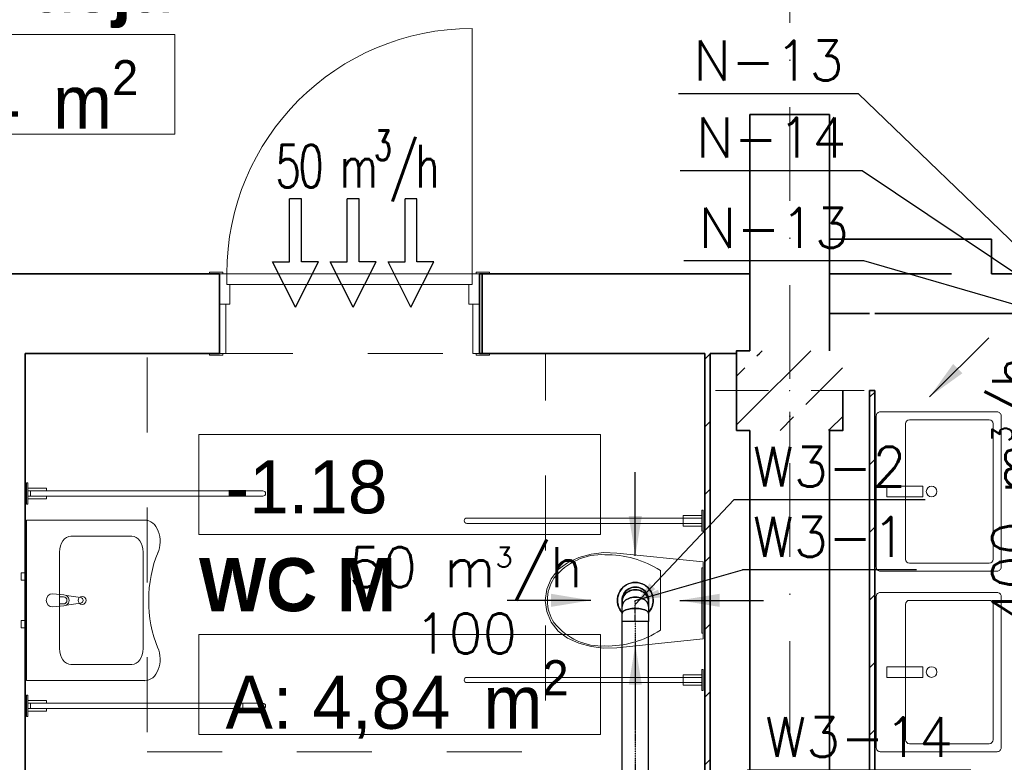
# Model space of a CAD drawing. Header units: millimetres. Extents: x -8078 to 241103, y -4319 to 602442.
# Tile 93 of 148: x 101070 to 104778, y 250442 to 253239. Entities that reach past the tile are written whole.
import ezdxf

# ---------------------------------------------------------------- set-up
doc = ezdxf.new("R2010")
doc.units = ezdxf.units.MM
doc.header["$MEASUREMENT"] = 0
for name, pattern in [('DASHDOT', [1, 0.5, -0.25, 0, -0.25]), ('Kropki i Kreski', [6.702778, 3.527778, -1.763889, 0, -1.411111]), ('Przerywana', [5.644444, 2.822222, -2.822222])]:
    doc.linetypes.add(name, pattern=pattern)
for name, color, linetype in [('#IS_wentylacja_opisy_bud', 7, 'Continuous'), ('#podkład', 252, 'Continuous'), ('- strefy pomieszczeń', 7, 'Continuous'), ('2D - Ogólne', 7, 'Continuous'), ('Drzwi Archicad', 7, 'Continuous'), ('FLUID-N-150-ARRGR', 7, 'Continuous'), ('FLUID-N-150-NUM', 7, 'Continuous'), ('FLUID-W3', 7, 'Continuous'), ('FLUID-W3-150-ARRGR', 7, 'Continuous'), ('FLUID-W3-150-NUM', 7, 'Continuous'), ('FLUID-W3-SYM', 7, 'Continuous'), ('Konstrukcja - Siatka mod', 7, 'Continuous'), ('Konstrukcja - Słupy', 7, 'Continuous'), ('Konstrukcja - Ściany działowe', 7, 'Continuous'), ('Konstrukcja - Ściany nośne wew..P', 7, 'Continuous'), ('Wnętrze - Wyposażenie', 7, 'Continuous')]:
    doc.layers.add(name, color=color, linetype=linetype)
doc.styles.add('FDBES', font='simplex.shx')
doc.styles.add('STYL_AUTOMATYCZNY_6', font='txt')
doc.styles.add('STYL_AUTOMATYCZNY_9', font='txt')
doc.dimstyles.new('FDBES', dxfattribs={"dimscale": 50, "dimtxt": 4, "dimasz": 2.5, "dimexe": 0.8, "dimexo": 2, "dimgap": 1, "dimtad": 1, "dimdsep": 46, "dimtxsty": 'FDBES', "dimcen": 2.5, "dimclrd": 4, "dimclre": 5, "dimadec": 0, "dimazin": 0, "dimtfac": 1, "dimtmove": 0, "dimatfit": 3, "dimfxl": 1, "dimarcsym": 0})
pattern_1 = [(45, (-208051.03, 747718.21), (-127.27922, 127.27922), [])]
pattern_2 = [(45, (-208051.03, 747718.2), (-183.84776, 183.84776), []), (45, (-208142.95, 747810.13), (-183.84776, 183.84776), [195, -65])]

# ---------------------------------------------------------------- blocks, each defined once
blk = doc.blocks.new('dtrrtert')
at = {"color": 7}
for p, q in [((-495309391.2, -636075571.1), (-495309391.2, -636075334.3)), ((-495309346.3, -636075334.3), (-495309391.2, -636075334.3)), ((-495309346.3, -636075571.1), (-495309346.3, -636075334.3)), ((-495309173.6, -636075571.1), (-495309173.6, -636075334.3)), ((-495309128.7, -636075334.3), (-495309173.6, -636075334.3)), ((-495309128.7, -636075571.1), (-495309128.7, -636075334.3)), ((-495308956, -636075571.1), (-495308956, -636075334.3)), ((-495308911.1, -636075334.3), (-495308956, -636075334.3)), ((-495308911.1, -636075571.1), (-495308911.1, -636075334.3)), ((-495309368.8, -636075742.5), (-495309455.2, -636075571.1)), ((-495309455.2, -636075571.1), (-495309391.2, -636075571.1)), ((-495309368.8, -636075742.5), (-495309282.3, -636075571.1)), ((-495309282.3, -636075571.1), (-495309346.3, -636075571.1)), ((-495309151.2, -636075742.5), (-495309237.6, -636075571.1)), ((-495309237.6, -636075571.1), (-495309173.6, -636075571.1)), ((-495309151.2, -636075742.5), (-495309064.7, -636075571.1)), ((-495309064.7, -636075571.1), (-495309128.7, -636075571.1)), ((-495308933.6, -636075742.5), (-495309020, -636075571.1)), ((-495309020, -636075571.1), (-495308956, -636075571.1)), ((-495308933.6, -636075742.5), (-495308847.1, -636075571.1)), ((-495308847.1, -636075571.1), (-495308911.1, -636075571.1))]:
    blk.add_line(p, q, dxfattribs=at)
blk = doc.blocks.new('SDFGHB')
at = {"layer": 'Konstrukcja - Słupy', "linetype": 'Continuous', "lineweight": 25}
h = blk.add_hatch(dxfattribs=at)
h.set_pattern_fill('Beton_zbrojony_0001', color=252, style=0, pattern_type=2)
h.set_pattern_definition(pattern_2)
h.paths.add_polyline_path([(43427.6, 463670.6), (43377.6, 463670.6), (43377.6, 463370.6), (43427.6, 463370.6), (43427.6, 463660.5)])
h = blk.add_hatch(dxfattribs=at)
h.set_pattern_fill('Beton_zbrojony_0001', color=252, style=0, pattern_type=2)
h.set_pattern_definition(pattern_2)
h.paths.add_polyline_path([(43727.6, 463670.6), (43427.6, 463670.6), (43427.6, 463660.5), (43727.6, 463660.5)])
h = blk.add_hatch(dxfattribs=at)
h.set_pattern_fill('Beton_zbrojony_0001', color=252, style=0, pattern_type=2)
h.set_pattern_definition(pattern_2)
h.paths.add_polyline_path([(43427.6, 463660.5), (43427.6, 463370.6), (43727.6, 463370.6), (43727.6, 463520.5), (43727.6, 463660.5)])
h = blk.add_hatch(dxfattribs=at)
h.set_pattern_fill('Beton_zbrojony_0001', color=252, style=0, pattern_type=2)
h.set_pattern_definition(pattern_2)
h.paths.add_polyline_path([(43727.6, 463520.5), (43777.6, 463520.5), (43777.6, 463670.6), (43727.6, 463670.6), (43727.6, 463660.5)])
h = blk.add_hatch(dxfattribs=at)
h.set_pattern_fill('Beton_zbrojony_0001', color=252, style=0, pattern_type=2)
h.set_pattern_definition(pattern_2)
h.paths.add_polyline_path([(43777.6, 463520.5), (43727.6, 463520.5), (43727.6, 463370.6), (43777.6, 463370.6)])
at = {"layer": 'Konstrukcja - Ściany działowe', "linetype": 'Continuous', "lineweight": 13}
h = blk.add_hatch(dxfattribs=at)
h.set_pattern_fill('Bloczki_ceramiczne_0001', color=252, style=0, pattern_type=2)
h.set_pattern_definition(pattern_1)
h.paths.add_polyline_path([(43277.6, 461800.5), (43277.6, 463660.5), (43257.6, 463660.5), (43257.6, 461800.5)])
h = blk.add_hatch(dxfattribs=at)
h.set_pattern_fill('Bloczki_ceramiczne_0001', color=252, style=0, pattern_type=2)
h.set_pattern_definition(pattern_1)
h.paths.add_polyline_path([(43877.6, 460720.5), (43897.6, 460720.5), (43897.6, 463520.5), (43877.6, 463520.5)])
at = {"layer": '- strefy pomieszczeń', "color": 252, "linetype": 'Continuous', "lineweight": 13, "ltscale": 100}
for p, q in [((39583.3, 464862.2), (41262, 464862.2)), ((41262, 464862.2), (41262, 464485.8)), ((41262, 464485.8), (39583.3, 464485.8)), ((41352.7, 463354.9), (42864.8, 463354.9)), ((41352.7, 462978.4), (41352.7, 463354.9)), ((42864.8, 463354.9), (42864.8, 462978.4)), ((42864.8, 462978.4), (41352.7, 462978.4)), ((41352.7, 462602), (42864.8, 462602)), ((41352.7, 462225.5), (41352.7, 462602)), ((42864.8, 462602), (42864.8, 462225.5)), ((42864.8, 462225.5), (41352.7, 462225.5))]:
    blk.add_line(p, q, dxfattribs=at)
at = {"color": 252, "linetype": 'Continuous', "lineweight": 35, "ltscale": 100, "flags": 128}
for points in [[(42419.4, 463960.5), (42409.4, 463960.5)], [(42409.4, 463660.5), (42409.4, 463960.5)], [(42409.4, 463660.5), (42419.4, 463660.5)]]:
    blk.add_lwpolyline(points, dxfattribs=at)
at = {"layer": '2D - Ogólne', "color": 252, "linetype": 'Przerywana', "lineweight": 13, "ltscale": 100, "flags": 128}
blk.add_lwpolyline([(41157.4, 462160.5), (42657.4, 462160.5), (42657.4, 463660.5), (41157.4, 463660.5)], close=True, dxfattribs=at)
at = {"layer": 'Drzwi Archicad', "color": 252, "linetype": 'Continuous', "lineweight": 13, "ltscale": 100}
for p, q in [((42381.4, 463960.5), (42381.4, 464884.5)), ((41392.4, 463960.5), (41392.4, 463966.5)), ((41392.4, 463966.5), (41442.4, 463966.5)), ((41442.4, 463960.5), (41392.4, 463960.5)), ((41457.4, 463960.5), (41429.4, 463960.5)), ((41429.4, 463960.5), (41429.4, 463845.5)), ((41442.4, 463966.5), (41442.4, 463960.5)), ((41457.4, 463920.5), (41457.4, 463960.5)), ((41457.4, 463960.5), (42381.4, 463960.5)), ((41457.4, 463920.5), (41457.4, 463960.5)), ((42409.4, 463960.5), (42381.4, 463960.5)), ((42381.4, 463960.5), (42381.4, 463920.5)), ((42381.4, 463960.5), (42381.4, 463920.5)), ((42396.4, 463966.5), (42446.4, 463966.5)), ((42396.4, 463960.5), (42396.4, 463966.5)), ((42446.4, 463960.5), (42396.4, 463960.5)), ((42409.4, 463845.5), (42409.4, 463960.5)), ((42446.4, 463966.5), (42446.4, 463960.5)), ((41469.4, 463920.5), (41457.4, 463920.5)), ((42381.4, 463920.5), (41457.4, 463920.5)), ((41469.4, 463845.5), (41469.4, 463920.5)), ((42381.4, 463920.5), (42369.4, 463920.5)), ((42369.4, 463920.5), (42369.4, 463845.5)), ((41429.4, 463660.5), (41429.4, 463845.5)), ((41429.4, 463845.5), (41454.4, 463845.5)), ((41429.4, 463845.5), (41469.4, 463845.5)), ((41454.4, 463845.5), (41454.4, 463660.5)), ((42369.4, 463845.5), (42409.4, 463845.5)), ((42384.4, 463660.5), (42384.4, 463845.5)), ((42384.4, 463845.5), (42409.4, 463845.5)), ((42409.4, 463845.5), (42409.4, 463660.5)), ((41392.4, 463654.5), (41392.4, 463660.5)), ((41392.4, 463660.5), (41442.4, 463660.5)), ((41442.4, 463654.5), (41392.4, 463654.5)), ((41454.4, 463660.5), (41429.4, 463660.5)), ((41442.4, 463660.5), (41442.4, 463654.5)), ((42409.4, 463660.5), (42384.4, 463660.5)), ((42396.4, 463660.5), (42446.4, 463660.5)), ((42396.4, 463654.5), (42396.4, 463660.5)), ((42446.4, 463654.5), (42396.4, 463654.5)), ((42446.4, 463660.5), (42446.4, 463654.5))]:
    blk.add_line(p, q, dxfattribs=at)
at = {"layer": 'Drzwi Archicad', "color": 252, "linetype": 'Continuous', "lineweight": 35, "ltscale": 100}
for p, q in [((43427.6, 464560.5), (43727.6, 464560.5)), ((41429.4, 463960.5), (41392.4, 463960.5)), ((41429.4, 463960.5), (41392.4, 463960.5)), ((41429.4, 463960.5), (41429.4, 463845.5)), ((41429.4, 463960.5), (41429.4, 463845.5)), ((42409.4, 463960.5), (42409.4, 463845.5)), ((42409.4, 463960.5), (42409.4, 463845.5)), ((42409.4, 463960.5), (42446.4, 463960.5)), ((42409.4, 463960.5), (42446.4, 463960.5)), ((41429.4, 463845.5), (41429.4, 463660.5)), ((41429.4, 463845.5), (41429.4, 463660.5)), ((42409.4, 463845.5), (42409.4, 463660.5)), ((42409.4, 463845.5), (42409.4, 463660.5)), ((41429.4, 463660.5), (41392.4, 463660.5)), ((41429.4, 463660.5), (41392.4, 463660.5)), ((42409.4, 463660.5), (42446.4, 463660.5)), ((42409.4, 463660.5), (42446.4, 463660.5))]:
    blk.add_line(p, q, dxfattribs=at)
at = {"layer": 'Drzwi Archicad', "color": 252, "linetype": 'Continuous', "lineweight": 13, "ltscale": 100}
blk.add_arc((42381.4, 463960.5), 924, 90, 180, dxfattribs=at)
at = {"layer": 'Konstrukcja - Siatka mod', "color": 252, "linetype": 'Kropki i Kreski', "lineweight": 13, "ltscale": 100}
blk.add_line((43577.6, 457531.6), (43577.6, 474496.4), dxfattribs=at)
at = {"layer": 'Konstrukcja - Słupy', "color": 252, "linetype": 'Continuous', "lineweight": 0, "ltscale": 100}
for p, q in [((43577.6, 463600.6), (43577.6, 463750.6)), ((43497.6, 463520.6), (43297.6, 463520.6)), ((43657.6, 463520.6), (43857.6, 463520.6)), ((43577.6, 463440.6), (43577.6, 463290.6))]:
    blk.add_line(p, q, dxfattribs=at)
at = {"layer": 'Konstrukcja - Słupy', "color": 252, "linetype": 'Continuous', "lineweight": 35, "ltscale": 100, "flags": 128}
for points in [[(43427.6, 463670.6), (43377.6, 463670.6), (43377.6, 463370.6), (43427.6, 463370.6)], [(43727.6, 463370.6), (43777.6, 463370.6), (43777.6, 463520.5)]]:
    blk.add_lwpolyline(points, dxfattribs=at)
at = {"layer": 'Konstrukcja - Słupy', "color": 252, "linetype": 'Continuous', "lineweight": 0, "ltscale": 100}
blk.add_point((43577.6, 463520.6), dxfattribs=at)
at = {"layer": 'Konstrukcja - Ściany działowe', "color": 252, "linetype": 'Continuous', "lineweight": 35, "ltscale": 100, "flags": 128}
for points in [[(44737.6, 463960.5), (44337.6, 463960.5)], [(44337.6, 463810.5), (44737.6, 463810.5)], [(43257.6, 463660.5), (43257.6, 461800.5)], [(43277.6, 461800.5), (43277.6, 463660.5)], [(43897.6, 463520.5), (43877.6, 463520.5)], [(43877.6, 463520.5), (43877.6, 460720.5)], [(43897.6, 460720.5), (43897.6, 463520.5)]]:
    blk.add_lwpolyline(points, dxfattribs=at)
at = {"layer": 'Konstrukcja - Ściany nośne wew..P', "color": 252, "linetype": 'Continuous', "lineweight": 35, "ltscale": 100}
for p, q in [((43427.6, 464560.5), (43727.6, 464560.5)), ((41429.4, 463960.5), (41392.4, 463960.5)), ((41429.4, 463960.5), (41429.4, 463845.5)), ((42419.4, 463960.5), (42419.4, 463660.5)), ((42419.4, 463960.5), (42446.4, 463960.5)), ((43427.6, 463960.5), (43427.6, 463670.6)), ((43427.6, 463960.5), (43427.6, 463670.6)), ((43727.6, 463670.6), (43727.6, 463960.5)), ((43727.6, 463670.6), (43727.6, 463960.5)), ((41429.4, 463845.5), (41429.4, 463660.5)), ((41429.4, 463660.5), (41392.4, 463660.5)), ((42419.4, 463660.5), (42446.4, 463660.5))]:
    blk.add_line(p, q, dxfattribs=at)
at = {"layer": 'Konstrukcja - Ściany nośne wew..P', "color": 252, "linetype": 'Continuous', "lineweight": 35, "ltscale": 100, "flags": 128}
for points in [[(43427.6, 464560.5), (43427.6, 463960.5)], [(43727.6, 463960.5), (43727.6, 464560.5)], [(44337.6, 464090.5), (43727.6, 464090.5)], [(43727.6, 464090.5), (43727.6, 463810.5)], [(44337.6, 463960.5), (44337.6, 464090.5)], [(41429.4, 463960.5), (39884, 463960.5)], [(43427.6, 463960.5), (42419.4, 463960.5)], [(43727.6, 463670.6), (43727.6, 463960.5)], [(44186.3, 463960.5), (43727.6, 463960.5)], [(43727.6, 463810.5), (43877.6, 463810.5)], [(43897.6, 463810.5), (44337.6, 463810.5)], [(40697.6, 463660.5), (41429.4, 463660.5)], [(40697.6, 461440.5), (40697.6, 463660.5)], [(42419.4, 463660.5), (43257.6, 463660.5)], [(43277.6, 463660.5), (43377.6, 463660.5)], [(43427.6, 463370.6), (43427.6, 459210.4)], [(43727.6, 459210.4), (43727.6, 463370.6)]]:
    blk.add_lwpolyline(points, dxfattribs=at)
at = {"layer": 'Wnętrze - Wyposażenie', "color": 252, "linetype": 'Continuous', "lineweight": 13, "ltscale": 100}
for p, q in [((44013.5, 462885.5), (44013.5, 463395.5)), ((44028.5, 463410.5), (44328.5, 463410.5)), ((44343.5, 463395.5), (44343.5, 462885.5)), ((41149, 463033), (40703.6, 463033)), ((40703.6, 463033), (40703.6, 462428)), ((40870.6, 462972.5), (41099.5, 462972.5)), ((40827.3, 462912), (40827.3, 462549)), ((41142.8, 462912), (41142.8, 462549)), ((44328.5, 462870.5), (44028.5, 462870.5)), ((43090.7, 462842.5), (43090.7, 462730.5)), ((40842, 462744.1), (40827.1, 462744.1)), ((40827.1, 462744.1), (40827.1, 462716.9)), ((43090.7, 462730.5), (43090.7, 462618.4)), ((44028.5, 462730.5), (44328.5, 462730.5)), ((40827.1, 462716.9), (40842, 462716.9)), ((44013.5, 462205.5), (44013.5, 462715.5)), ((44343.5, 462715.5), (44343.5, 462205.5)), ((41099.5, 462488.5), (40870.6, 462488.5)), ((40703.6, 462428), (41149, 462428)), ((44328.5, 462190.5), (44028.5, 462190.5))]:
    blk.add_line(p, q, dxfattribs=at)
at = {"layer": 'Wnętrze - Wyposażenie', "color": 252, "linetype": 'Continuous', "lineweight": 13, "ltscale": 100, "flags": 128}
for points in [[(43903.5, 462855.5), (43903.5, 463425.5, -0.414214), (43918.5, 463440.5), (44358.5, 463440.5, -0.414214), (44373.5, 463425.5), (44373.5, 462855.5, -0.414214), (44358.5, 462840.5), (43918.5, 462840.5, -0.414214)], [(43246.6, 463020.5), (43246.6, 463040.5), (42361.6, 463040.5, 1), (42361.6, 463020.5)], [(40802.2, 462755.5), (40844.2, 462751.5, -0.12102), (40853.7, 462748.2), (40906.6, 462741.6, -0.882566), (40906.6, 462719.4), (40853.7, 462712.7, -0.12102), (40844.2, 462709.5), (40802.2, 462705.5, -1)], [(43903.5, 462175.5), (43903.5, 462745.5, -0.414214), (43918.5, 462760.5), (44358.5, 462760.5, -0.414214), (44373.5, 462745.5), (44373.5, 462175.5, -0.414214), (44358.5, 462160.5), (43918.5, 462160.5, -0.414214)], [(43246.6, 462420.5), (43246.6, 462440.5), (42361.6, 462440.5, 1), (42361.6, 462420.5)]]:
    blk.add_lwpolyline(points, format="xyb", close=True, dxfattribs=at)
for points in [[(40703.4, 463093), (40703.4, 463173)], [(40703.4, 463173), (40708.4, 463173)], [(40708.4, 463173), (40708.4, 463093)], [(40778.4, 463153), (40776.2, 463153), (40769.7, 463153), (40759.9, 463153), (40748.4, 463153), (40708.4, 463153)], [(40778.4, 463143), (40776.2, 463143), (40769.7, 463143), (40759.9, 463143), (40748.4, 463143), (40708.4, 463143)], [(40708.4, 463123), (40708.4, 463123.7), (40708.4, 463125.9), (40708.4, 463129.1), (40708.4, 463133), (40708.4, 463136.8), (40708.4, 463140), (40708.4, 463142.2), (40708.4, 463143)], [(41518.4, 463143), (40708.4, 463143)], [(40718.4, 463143), (40718.4, 463123)], [(40778.4, 463153), (40778.4, 463143)], [(41518.4, 463143), (40778.4, 463143)], [(41518.4, 463123), (41518.4, 463123.7), (41518.4, 463125.9), (41518.4, 463129.2), (41518.4, 463133), (41518.4, 463136.8), (41518.4, 463140.1), (41518.4, 463142.2), (41518.4, 463143)], [(41518.4, 463123), (41518.4, 463123.7), (41518.4, 463125.9), (41518.4, 463129.2), (41518.4, 463133), (41518.4, 463136.8), (41518.4, 463140.1), (41518.4, 463142.2), (41518.4, 463143)], [(41593.4, 463143), (41587.7, 463143), (41571.5, 463143), (41547.1, 463143), (41518.4, 463143)], [(41518.4, 463123), (41518.4, 463123.7), (41518.4, 463125.9), (41518.4, 463129.2), (41518.4, 463133), (41518.4, 463136.8), (41518.4, 463140.1), (41518.4, 463142.2), (41518.4, 463143)], [(41593.4, 463123), (41597.3, 463123.8), (41600.5, 463125.9), (41602.7, 463129.2), (41603.4, 463133), (41602.7, 463136.8), (41600.5, 463140.1), (41597.3, 463142.2), (41593.4, 463143)], [(40708.4, 463093), (40703.4, 463093)], [(40778.4, 463123), (40776.2, 463123), (40769.7, 463123), (40759.9, 463123), (40748.4, 463123), (40708.4, 463123)], [(41518.4, 463123), (40708.4, 463123)], [(40778.4, 463113), (40776.2, 463113), (40769.7, 463113), (40759.9, 463113), (40748.4, 463113), (40708.4, 463113)], [(41518.4, 463123), (40778.4, 463123)], [(40778.4, 463123), (40778.4, 463113)], [(41593.4, 463123), (41587.7, 463123), (41571.5, 463123), (41547.1, 463123), (41518.4, 463123)], [(40703.5, 462293), (40703.5, 462373)], [(40703.5, 462373), (40708.5, 462373)], [(40708.5, 462373), (40708.5, 462293)], [(40778.5, 462353), (40776.2, 462353), (40769.7, 462353), (40759.9, 462353), (40748.5, 462353), (40708.5, 462353)], [(40778.5, 462353), (40778.5, 462343)], [(40778.5, 462343), (40776.2, 462343), (40769.7, 462343), (40759.9, 462343), (40748.5, 462343), (40708.5, 462343)], [(41518.5, 462343), (40708.5, 462343)], [(40708.5, 462323), (40708.5, 462323.7), (40708.5, 462325.9), (40708.5, 462329.1), (40708.5, 462333), (40708.5, 462336.8), (40708.5, 462340), (40708.5, 462342.2), (40708.5, 462343)], [(40778.5, 462323), (40776.2, 462323), (40769.7, 462323), (40759.9, 462323), (40748.5, 462323), (40708.5, 462323)], [(41518.5, 462323), (40708.5, 462323)], [(40778.5, 462313), (40776.2, 462313), (40769.7, 462313), (40759.9, 462313), (40748.5, 462313), (40708.5, 462313)], [(40718.5, 462343), (40718.5, 462323)], [(41518.5, 462343), (40778.5, 462343)], [(41518.5, 462323), (40778.5, 462323)], [(40778.5, 462323), (40778.5, 462313)], [(41518.5, 462323), (41518.5, 462323.7), (41518.5, 462325.9), (41518.5, 462329.2), (41518.5, 462333), (41518.5, 462336.8), (41518.5, 462340.1), (41518.5, 462342.2), (41518.5, 462343)], [(41518.5, 462323), (41518.5, 462323.7), (41518.5, 462325.9), (41518.5, 462329.2), (41518.5, 462333), (41518.5, 462336.8), (41518.5, 462340.1), (41518.5, 462342.2), (41518.5, 462343)], [(41593.5, 462343), (41587.8, 462343), (41571.5, 462343), (41547.2, 462343), (41518.5, 462343)], [(41518.5, 462323), (41518.5, 462323.7), (41518.5, 462325.9), (41518.5, 462329.2), (41518.5, 462333), (41518.5, 462336.8), (41518.5, 462340.1), (41518.5, 462342.2), (41518.5, 462343)], [(41593.5, 462323), (41587.8, 462323), (41571.5, 462323), (41547.2, 462323), (41518.5, 462323)], [(41593.5, 462323), (41597.3, 462323.8), (41600.5, 462325.9), (41602.7, 462329.2), (41603.5, 462333), (41602.7, 462336.8), (41600.5, 462340.1), (41597.3, 462342.2), (41593.5, 462343)], [(40708.5, 462293), (40703.5, 462293)]]:
    blk.add_lwpolyline(points, dxfattribs=at)
for points in [[(44078.5, 463120.5), (44078.5, 463160.5), (43943.5, 463160.5), (43943.5, 463120.5)], [(43246.6, 462990.5), (43246.6, 463070.5), (43251.6, 463070.5), (43251.6, 462990.5)], [(43246.6, 463010.5), (43176.6, 463010.5), (43176.6, 463050.5), (43246.6, 463050.5)], [(42830, 462556.2), (42783.8, 462569), (42740.1, 462588.5), (42705.6, 462614.9), (42679, 462648.9), (42662.3, 462688.3), (42656.6, 462730.5), (42662.3, 462772.7), (42679, 462812.1), (42705.6, 462846.1), (42740.1, 462872.4), (42783.8, 462892), (42830, 462904.7), (42877.8, 462910.4), (42925.8, 462908.8), (43251.6, 462875.5), (43251.6, 462585.5), (42925.8, 462552.2), (42877.8, 462550.6)], [(40703.4, 462834), (40703.4, 462807), (40683.4, 462807), (40683.4, 462834)], [(43251.6, 462853.5), (43251.6, 462607.5), (43246.6, 462607.5), (43246.6, 462853.5)], [(40703.4, 462654), (40703.4, 462627), (40683.4, 462627), (40683.4, 462654)], [(43246.6, 462390.5), (43246.6, 462470.5), (43251.6, 462470.5), (43251.6, 462390.5)], [(44078.5, 462440.5), (44078.5, 462480.5), (43943.5, 462480.5), (43943.5, 462440.5)], [(43246.6, 462410.5), (43176.6, 462410.5), (43176.6, 462450.5), (43246.6, 462450.5)]]:
    blk.add_lwpolyline(points, close=True, dxfattribs=at)
at = {"layer": 'Wnętrze - Wyposażenie', "color": 252, "linetype": 'Continuous', "lineweight": 13, "ltscale": 100}
for centre, radius in [((44111.7, 463140.5), 20), ((40912.7, 462730.5), 15), ((44111.7, 462460.5), 20)]:
    blk.add_circle(centre, radius, dxfattribs=at)
for centre, radius, start, end in [((44028.5, 463395.5), 15, 89.9991, 179.9991), ((44328.5, 463395.5), 15, 359.9991, 89.9991), ((44028.5, 462885.5), 15, 179.9991, 269.9991), ((44328.5, 462885.5), 15, 269.9991, 359.9991), ((40842, 462730.5), 13.6, 270, 90), ((40842.3, 462730.5), 21.1, 302.771, 57.229), ((44028.5, 462715.5), 15, 89.9991, 179.9991), ((44328.5, 462715.5), 15, 359.9991, 89.9991), ((44028.5, 462205.5), 15, 179.9991, 269.9991), ((44328.5, 462205.5), 15, 269.9991, 359.9991)]:
    blk.add_arc(centre, radius, start, end, dxfattribs=at)
for centre, major_axis, ratio, start_param, end_param in [((41149, 462952.7), (0, 80.3), 0.715611, 4.135517, 6.283185), ((40871.6, 462910.6), (0, 61.8), 0.715611, 0.021486, 1.549311), ((41098.5, 462910.6), (0, 61.8), 0.715611, 4.733875, 6.2617), ((41421.4, 462730.5), (0, 360.6), 0.715611, 1.043348, 2.094784), ((42868.2, 462638.5), (0, 264.2), 0.904427, 6.227458, 7.128046), ((42890.9, 462465), (0, 437.4), 0.904427, 5.753783, 6.306803), ((42793.5, 462729.6), (0, 142.5), 0.904427, 0.938292, 1.564935), ((42793.5, 462731.3), (0, 142.5), 0.904427, 1.576657, 2.203301), ((42868.3, 462822.5), (0, 264.2), 0.904427, 2.296735, 3.197324), ((42890.9, 462995.9), (0, 437.4), 0.904427, 3.117977, 3.670997), ((40871.6, 462550.3), (0, 61.8), 0.715611, 1.592282, 3.120107), ((41098.5, 462550.3), (0, 61.8), 0.715611, 3.163078, 4.690903), ((41149, 462508.2), (0, 80.3), 0.715611, 3.141593, 5.289261)]:
    blk.add_ellipse(centre, major_axis=major_axis, ratio=ratio, start_param=start_param, end_param=end_param, dxfattribs=at)
at = {"layer": '- strefy pomieszczeń', "color": 252, "linetype": 'Continuous', "lineweight": 13, "char_height": 200, "attachment_point": 1}
for s, insert, style in [('\\A1;{\\pql;\\pt0,500;\\fGeneva CE|b0|i0|c0|p0;\\W1.000000;-1.3\\fGeneva CE|b0|i0|c0|p0;\\W1.000000;\\A1{\\H.66x;\\S^  ;}\\fGeneva CE|b0|i0|c0|p0;\\W1.000000;\\fGeneva CE|b0|i0|c0|p0;\\W1.000000;\\A1{\\H.66x;\\S^  ;}}', (39683.3, 465518.3), 'STYL_AUTOMATYCZNY_6'), ('\\A1;{\\pql;\\pt0,500;\\fGeneva CE|b1|i0|c0|p0;\\W1.000000;Komunikacja\\fGeneva CE|b1|i0|c0|p0;\\W1.000000;\\A1{\\H.66x;\\S^  ;}\\fGeneva CE|b1|i0|c0|p0;\\W1.000000;\\fGeneva CE|b1|i0|c0|p0;\\W1.000000;\\A1{\\H.66x;\\S^  ;}}', (39583.3, 465146.3), 'STYL_AUTOMATYCZNY_9'), ('\\A1;{\\pql;\\pt0,500;\\fGeneva CE|b0|i0|c0|p0;\\W1.000000;A: 20,64\\fGeneva CE|b0|i0|c0|p0;\\W1.000000;\\A1{\\H.66x;\\S^  ;}\\fGeneva CE|b0|i0|c0|p0;\\W1.000000; m\\fGeneva CE|b0|i0|c0|p0;\\W1.000000;\\A1{\\H.66x;\\S2^  ;}}', (39683.3, 464765.3), 'STYL_AUTOMATYCZNY_6'), ('\\A1;{\\pql;\\pt0,500;\\fGeneva CE|b0|i0|c0|p0;\\W1.000000;-1.18\\fGeneva CE|b0|i0|c0|p0;\\W1.000000;\\A1{\\H.66x;\\S^  ;}\\fGeneva CE|b0|i0|c0|p0;\\W1.000000;\\fGeneva CE|b0|i0|c0|p0;\\W1.000000;\\A1{\\H.66x;\\S^  ;}}', (41452.7, 463258), 'STYL_AUTOMATYCZNY_6'), ('\\A1;{\\pql;\\pt0,500;\\fGeneva CE|b1|i0|c0|p0;\\W1.000000;WC M\\fGeneva CE|b1|i0|c0|p0;\\W1.000000;\\A1{\\H.66x;\\S^  ;}\\fGeneva CE|b1|i0|c0|p0;\\W1.000000;\\fGeneva CE|b1|i0|c0|p0;\\W1.000000;\\A1{\\H.66x;\\S^  ;}}', (41352.7, 462889.5), 'STYL_AUTOMATYCZNY_9'), ('\\A1;{\\pql;\\pt0,500;\\fGeneva CE|b0|i0|c0|p0;\\W1.000000;A: 4,84\\fGeneva CE|b0|i0|c0|p0;\\W1.000000;\\A1{\\H.66x;\\S^  ;}\\fGeneva CE|b0|i0|c0|p0;\\W1.000000; m\\fGeneva CE|b0|i0|c0|p0;\\W1.000000;\\A1{\\H.66x;\\S2^  ;}}', (41452.7, 462505.1), 'STYL_AUTOMATYCZNY_6')]:
    blk.add_mtext(s, dxfattribs=dict(at, insert=insert, style=style))
blk = doc.blocks.new('*U86087')
at = {"color": 14, "linetype": 'Continuous', "lineweight": -2}
for p, q in [((-677.5, 50), (-677.5, 49.8)), ((-677.5, 49.8), (-677.5, 0)), ((677.5, 49.8), (677.5, 50)), ((677.5, 0), (677.5, 49.8)), ((-677.5, 0), (-677.5, -49.8)), ((677.5, -49.8), (677.5, 0)), ((-677.5, -49.8), (-677.5, -50)), ((677.5, -50), (677.5, -49.8))]:
    blk.add_line(p, q, dxfattribs=at)
at = {"color": 0, "linetype": 'ByBlock', "lineweight": -2}
for p, q in [((677.5, 50), (-677.5, 50)), ((677.5, -50), (-677.5, -50))]:
    blk.add_line(p, q, dxfattribs=at)
at = {"layer": 'FLUID-W3-SYM', "color": 2, "linetype": 'DASHDOT', "lineweight": -3}
blk.add_line((-677.5, 0), (677.5, 0), dxfattribs=at)
blk = doc.blocks.new('*U86088')
at = {"color": 0, "linetype": 'ByBlock', "lineweight": -2}
for p, q in [((0, 15, 50), (0, 8.9, 50)), ((0, 8.9, -50), (0, 15, -50)), ((0, 8.9, 50), (0, -8.4, 50)), ((0, -8.4, -50), (0, 8.9, -50)), ((0, -8.4, 50), (0, -34.4, 50)), ((0, -34.4, -50), (0, -8.4, -50)), ((0, -34.4, 50), (0, -65, 50)), ((0, -65, -50), (0, -34.4, -50))]:
    blk.add_line(p, q, dxfattribs=at)
at = {"color": 14, "linetype": 'Continuous', "lineweight": -2}
for p, q in [((0, -65, 49.8), (0, -65, -49.8)), ((0, -65, 50), (0, -65, 49.8)), ((0, -65, -49.8), (0, -65, -50))]:
    blk.add_line(p, q, dxfattribs=at)
at = {"color": 14, "linetype": 'Continuous', "lineweight": -2, "extrusion": (-1, 1.11022e-16, 6.12323e-17)}
blk.add_ellipse((0, 15), major_axis=(0, 0, 50), ratio=1, start_param=0, end_param=3.141593, dxfattribs=at)
at = {"color": 3, "linetype": 'Continuous', "lineweight": -3, "extrusion": (-1, -1.83697e-16, 6.12323e-17)}
for centre, ratio in [((0, 8.9), 0.92388), ((0, -8.4), 0.707107), ((0, -34.4), 0.382683)]:
    blk.add_ellipse(centre, major_axis=(0, 0, 50), ratio=ratio, start_param=0, end_param=3.141593, dxfattribs=at)
at = {"color": 3, "linetype": 'Continuous', "lineweight": -3, "extrusion": (1, 1.83697e-16, -6.12323e-17)}
for centre, ratio in [((0, 8.9), 0.92388), ((0, -8.4), 0.707107), ((0, -34.4), 0.382683)]:
    blk.add_ellipse(centre, major_axis=(0, 0, -50), ratio=ratio, start_param=0, end_param=3.141593, dxfattribs=at)
at = {"layer": 'FLUID-W3-SYM', "color": 2, "linetype": 'DASHDOT', "lineweight": -3}
for p, q in [((0, 8.9), (0, 15)), ((0, -8.4), (0, 8.9)), ((0, -34.4), (0, -8.4)), ((0, -65), (0, -34.4))]:
    blk.add_line(p, q, dxfattribs=at)
blk = doc.blocks.new('*U86086')
at = {"color": 0, "linetype": 'ByBlock', "lineweight": -2}
for major_axis, end_param in [((-50, 45.3), 3.878217), ((67.5, 0), 0.736624)]:
    blk.add_ellipse((0, 0), major_axis=major_axis, ratio=1, start_param=0, end_param=end_param, dxfattribs=at)
at = {"color": 0, "linetype": 'ByBlock', "lineweight": -2, "extrusion": (1.22465e-16, 1.49976e-32, -1)}
for major_axis, end_param in [((-67.5, 0), 0.736624), ((67.5, 0), 3.141593)]:
    blk.add_ellipse((0, 0), major_axis=major_axis, ratio=1, start_param=0, end_param=end_param, dxfattribs=at)
at = {"color": 0, "linetype": 'ByBlock', "lineweight": -2, "extrusion": (6.7196e-17, 6.09412e-17, -1)}
blk.add_ellipse((0, 0), major_axis=(50, 45.3), ratio=1, start_param=0, end_param=0.736624, dxfattribs=at)
at = {"color": 14, "linetype": 'Continuous', "lineweight": -2, "extrusion": (1.22465e-16, 1.49976e-32, -1)}
blk.add_ellipse((0, 0), major_axis=(50, 0), ratio=1, start_param=0, end_param=3.141593, dxfattribs=at)
at = {"color": 14, "linetype": 'Continuous', "lineweight": -2}
blk.add_ellipse((0, 0), major_axis=(-50, 0), ratio=1, start_param=0, end_param=3.141593, dxfattribs=at)
blk = doc.blocks.new('*U56421')
at = {"color": 5, "lineweight": -2}
blk.add_leader([(-222.7, -222.7), (0, 0)], dimstyle='FDBES', override={"dimscale": 60, "dimclrd": 5}, dxfattribs=at)
blk = doc.blocks.new('*U56436')
at = {"color": 7, "lineweight": -2}
blk.add_line((-704.1, 678.2), (-1381.3, 678.2), dxfattribs=at)
at = {"color": 0, "lineweight": -2, "insert": (-1042.7, 678.2), "char_height": 150, "attachment_point": 5, "style": 'FDBES'}
blk.add_mtext('N-13\\P ', dxfattribs=at)
at = {"color": 7, "lineweight": -2}
blk.add_leader([(0, 0), (-704.1, 678.2)], dimstyle='FDBES', override={"dimscale": 37.5, "dimclrd": 7, "dimclre": 7}, dxfattribs=at)
blk = doc.blocks.new('*U56437')
at = {"color": 7, "lineweight": -2}
blk.add_line((-690.3, 463.2), (-1374.6, 463.2), dxfattribs=at)
at = {"color": 0, "lineweight": -2, "insert": (-1032.4, 463.2), "char_height": 150, "attachment_point": 5, "style": 'FDBES'}
blk.add_mtext('N-14\\P ', dxfattribs=at)
at = {"color": 7, "lineweight": -2}
blk.add_leader([(0, 0), (-690.3, 463.2)], dimstyle='FDBES', override={"dimscale": 37.5, "dimclrd": 7, "dimclre": 7}, dxfattribs=at)
blk = doc.blocks.new('*U56438')
at = {"color": 7, "lineweight": -2}
blk.add_line((-684.1, 198.2), (-1361.3, 198.2), dxfattribs=at)
at = {"color": 0, "lineweight": -2, "insert": (-1022.7, 198.2), "char_height": 150, "attachment_point": 5, "style": 'FDBES'}
blk.add_mtext('N-13\\P ', dxfattribs=at)
at = {"color": 7, "lineweight": -2}
blk.add_leader([(0, 0), (-684.1, 198.2)], dimstyle='FDBES', override={"dimscale": 37.5, "dimclrd": 7, "dimclre": 7}, dxfattribs=at)
blk = doc.blocks.new('*U56453')
at = {"color": 7, "lineweight": -2, "insert": (0, -542.9), "char_height": 150, "attachment_point": 5, "rotation": 90, "style": 'FDBES'}
blk.add_mtext('400 m{\\A2;\\H0.5x;3}/h\\P250', dxfattribs=at)
at = {"color": 5, "lineweight": -2}
blk.add_leader([(0, -1085.7), (0, 0)], dimstyle='FDBES', override={"dimscale": 60, "dimclrd": 5}, dxfattribs=at)
blk = doc.blocks.new('*U56710')
at = {"color": 5, "lineweight": -2}
blk.add_leader([(0, 0), (315, 0)], dimstyle='FDBES', override={"dimscale": 60, "dimclrd": 5}, dxfattribs=at)
blk = doc.blocks.new('*U56711')
at = {"color": 5, "lineweight": -2}
blk.add_leader([(0, 0), (-315, 0)], dimstyle='FDBES', override={"dimscale": 60, "dimclrd": 5}, dxfattribs=at)
blk = doc.blocks.new('*U56712')
at = {"color": 5, "lineweight": -2}
blk.add_leader([(0, 0), (0, 315)], dimstyle='FDBES', override={"dimscale": 60, "dimclrd": 5}, dxfattribs=at)
blk = doc.blocks.new('*U56713')
at = {"color": 5, "lineweight": -2}
blk.add_leader([(0, 0), (0, -315)], dimstyle='FDBES', override={"dimscale": 60, "dimclrd": 5}, dxfattribs=at)
blk = doc.blocks.new('*U86328')
at = {"color": 7, "lineweight": -2}
blk.add_line((1263.3, 117.5), (421.9, 117.5), dxfattribs=at)
at = {"color": 0, "lineweight": -2, "insert": (842.6, 117.5), "char_height": 150, "attachment_point": 5, "style": 'FDBES'}
blk.add_mtext('W3-14\\P ', dxfattribs=at)
at = {"color": 7, "lineweight": -2}
blk.add_leader([(0, 0), (421.9, 117.5)], dimstyle='FDBES', override={"dimscale": 37.5, "dimclrd": 7, "dimclre": 7}, dxfattribs=at)
blk = doc.blocks.new('*U86329')
at = {"color": 7, "lineweight": -2}
blk.add_line((1091.6, 393.2), (371.6, 393.2), dxfattribs=at)
at = {"color": 0, "lineweight": -2, "insert": (731.6, 393.2), "char_height": 150, "attachment_point": 5, "style": 'FDBES'}
blk.add_mtext('W3-2\\P ', dxfattribs=at)
at = {"color": 7, "lineweight": -2}
blk.add_leader([(0, 0), (371.6, 393.2)], dimstyle='FDBES', override={"dimscale": 37.5, "dimclrd": 7, "dimclre": 7}, dxfattribs=at)
blk = doc.blocks.new('*U86330')
at = {"color": 7, "lineweight": -2}
blk.add_line((1059.5, 114.4), (403.8, 114.4), dxfattribs=at)
at = {"color": 0, "lineweight": -2, "insert": (731.6, 114.4), "char_height": 150, "attachment_point": 5, "style": 'FDBES'}
blk.add_mtext('W3-1\\P ', dxfattribs=at)
at = {"color": 7, "lineweight": -2}
blk.add_leader([(0, 0), (403.8, 114.4)], dimstyle='FDBES', override={"dimscale": 37.5, "dimclrd": 7, "dimclre": 7}, dxfattribs=at)

msp = doc.modelspace()

# ---------------------------------------------------------------- block references
at = {"layer": '#IS_wentylacja_opisy_bud', "color": 7, "transparency": 33554636, "rotation": 1.964899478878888e-08}
msp.add_blockref('dtrrtert', (495411477.2, 636327898.4), dxfattribs=at)
at = {"layer": '#podkład'}
msp.add_blockref('SDFGHB', (60392.7, -211678.7), dxfattribs=at)
at = {"layer": 'FLUID-N-150-ARRGR', "color": 7, "lineweight": -2}
for name, p in [('*U56421', (104719.5, 252041.1, -440)), ('*U56453', (104932.7, 252011.8, -440))]:
    msp.add_blockref(name, p, dxfattribs=at)
at = {"layer": 'FLUID-N-150-NUM', "linetype": 'ByBlock', "lineweight": -2}
for name, p in [('*U56436', (104932.7, 252281.8, -440)), ('*U56437', (104932.7, 252206.8, -440)), ('*U56438', (104932.7, 252131.8, -440))]:
    msp.add_blockref(name, p, dxfattribs=at)
at = {"layer": 'FLUID-W3', "color": 144, "linetype": 'Continuous', "extrusion": (1.22465e-16, -4.93038e-32, -1), "rotation": 180}
msp.add_blockref('*U86086', (-103388.6, 251051.8, 524.8), dxfattribs=at)
at = {"layer": 'FLUID-W3', "color": 144, "linetype": 'Continuous', "extrusion": (1, -2.44929e-16, 6.12323e-17), "rotation": 270}
msp.add_blockref('*U86088', (251036.8, -459.8, 103388.6), dxfattribs=at)
at = {"layer": 'FLUID-W3', "color": 144, "linetype": 'Continuous', "rotation": 270}
msp.add_blockref('*U86087', (103388.6, 250294.3, -444.8), dxfattribs=at)
at = {"layer": 'FLUID-W3-150-ARRGR', "rotation": 180}
for name, p in [('*U56713', (103388.6, 251219.3, -544.8)), ('*U56710', (103221.1, 251051.8, -544.8)), ('*U56711', (103556.1, 251051.8, -544.8)), ('*U56712', (103388.6, 250884.3, -544.8))]:
    msp.add_blockref(name, p, dxfattribs=at)
at = {"layer": 'FLUID-W3-150-NUM', "linetype": 'ByBlock', "lineweight": -2}
for name, p in [('*U86329', (103388.6, 251036.8, -459.8)), ('*U86330', (103388.6, 251051.8, -524.8)), ('*U86328', (103388.6, 250294.3, -444.8))]:
    msp.add_blockref(name, p, dxfattribs=at)

# ---------------------------------------------------------------- texts
at = {"layer": '#IS_wentylacja_opisy_bud', "color": 5, "lineweight": 35, "insert": (102337.7, 252687.6), "char_height": 160, "width": 2356.921, "attachment_point": 5, "rotation": 0}
msp.add_mtext('\\pxqct3;\\Fromans.shx;\\T0.9;\\W0.7;\\A1;50 m{\\H0.7x;\\S3^ ;}/h', dxfattribs=at)
at = {"layer": 'FLUID-W3-150-ARRGR', "color": 7, "insert": (102749.7, 251051.8, -544.8), "char_height": 150, "attachment_point": 5, "style": 'FDBES'}
msp.add_mtext('50 m{\\A2;\\H0.5x;3}/h\\P100', dxfattribs=at)

doc.saveas('drawing.dxf')
